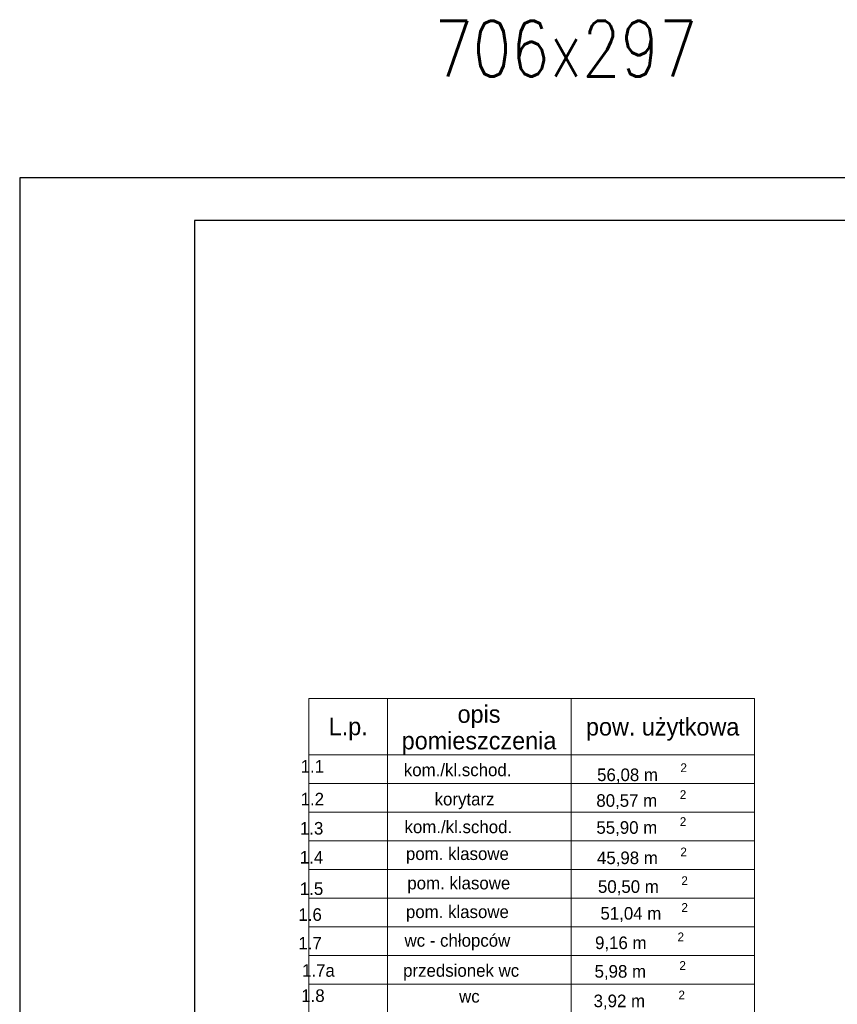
# Model space of a CAD drawing. Header units: millimetres. Extents: x 45180 to 119519, y 31297 to 302414.
# Tile 25 of 97: x 45180 to 56868, y 148331 to 162414. Entities that reach past the tile are written whole.
import ezdxf

# ---------------------------------------------------------------- set-up
doc = ezdxf.new("R2010")
doc.units = ezdxf.units.MM
doc.header["$MEASUREMENT"] = 0
doc.layers.add('#opisy', color=7, linetype='Continuous')
doc.layers.add('_TABELA', color=7, linetype='Continuous')
doc.layers.add('Arch opisy_Nr_Pióra__1', color=252, linetype='Continuous', lineweight=25)
doc.layers.add('Arch opisy_Nr_Pióra__21', color=252, linetype='Continuous', lineweight=13)
doc.styles.add('GENERATED_STYLE_2', font='txt')
doc.styles.add('GENERATED_STYLE_3', font='txt')
doc.styles.add('ROMANS', font='romans', dxfattribs={"width": 0.8})

msp = doc.modelspace()

# ---------------------------------------------------------------- linework, layer by layer
at = {"layer": '_TABELA', "color": 7}
for p, q in [((115780, 160153), (45180, 160153)), ((45180, 160153), (45180, 130453)), ((115180, 159543), (47680, 159543)), ((47680, 159543), (47680, 131063))]:
    msp.add_line(p, q, dxfattribs=at)
at = {"layer": 'Arch opisy_Nr_Pióra__21', "linetype": 'Continuous'}
for p, q in [((49311, 142470), (49311, 152703)), ((49311, 152703), (55686, 152703)), ((50436, 142470), (50436, 152703)), ((53061, 142470), (53061, 152703)), ((55686, 142470), (55686, 152703)), ((49311, 151900), (55686, 151900)), ((49311, 151490), (55686, 151490)), ((49311, 151080), (55686, 151080)), ((49311, 150670), (55686, 150670)), ((49311, 150260), (55686, 150260)), ((49311, 149850), (55686, 149850)), ((49311, 149440), (55686, 149440)), ((49311, 149030), (55686, 149030)), ((49311, 148620), (55686, 148620))]:
    msp.add_line(p, q, dxfattribs=at)

# ---------------------------------------------------------------- texts
at = {"layer": '#opisy', "lineweight": -3, "style": 'ROMANS', "width": 0.8}
msp.add_text('706x297', height=800, dxfattribs=at).set_placement((51109, 161600))
at = {"layer": 'Arch opisy_Nr_Pióra__1', "linetype": 'Continuous', "style": 'GENERATED_STYLE_2'}
for s, height, p in [('     1.1', 180, (48861, 151644)), ('kom./kl.schod.', 180, (50671, 151594)), ('56,08 m', 180, (53434, 151524)), ('2', 126, (54625, 151652)), ('2', 126, (54615, 151267)), ('     1.2', 180, (48861, 151176)), ('korytarz', 180, (51111, 151176)), ('80,57 m', 180, (53423, 151156)), ('kom./kl.schod.', 180, (50681, 150779)), ('2', 126, (54615, 150881)), ('     1.3', 180, (48851, 150759)), ('55,90 m', 180, (53424, 150770)), ('pom. klasowe', 180, (50701, 150395)), ('2', 126, (54624, 150447)), ('     1.4', 180, (48850, 150345)), ('45,98 m', 180, (53432, 150336)), ('pom. klasowe', 180, (50721, 149975)), ('2', 126, (54638, 150036)), ('     1.5', 180, (48850, 149895)), ('50,50 m', 180, (53446, 149925)), ('     1.6', 180, (48830, 149525)), ('pom. klasowe', 180, (50701, 149565)), ('51,04 m', 180, (53482, 149542)), ('2', 126, (54639, 149653)), ('     1.7', 180, (48830, 149115)), ('wc - chłopców', 180, (50681, 149155)), ('  9,16 m', 180, (53271, 149121)), ('2', 126, (54583, 149232)), ('     1.7a', 180, (48881, 148725)), ('przedsionek wc', 180, (50661, 148725)), ('  5,98 m', 180, (53264, 148712)), ('2', 126, (54610, 148823)), ('     1.8', 180, (48870, 148365)), ('wc', 180, (51461, 148355)), ('  3,92 m', 180, (53250, 148290)), ('2', 126, (54596, 148401))]:
    msp.add_text(s, height=height, dxfattribs=at).set_placement(p)
at = {"layer": 'Arch opisy_Nr_Pióra__1', "linetype": 'Continuous', "insert": (51746, 151902), "char_height": 250.01, "width": 2402.03, "attachment_point": 8, "line_spacing_factor": 0.912199, "style": 'GENERATED_STYLE_3'}
msp.add_mtext('{opis\\Ppomieszczenia}', dxfattribs=at)
at = {"layer": 'Arch opisy_Nr_Pióra__1', "linetype": 'Continuous', "attachment_point": 8, "style": 'GENERATED_STYLE_3'}
for s, insert, char_height in [('{L.p.}', (49876, 152105), 250), ('{pow. użytkowa}', (54371, 152100), 250.01)]:
    msp.add_mtext(s, dxfattribs=dict(at, insert=insert, char_height=char_height))

doc.saveas('drawing.dxf')
